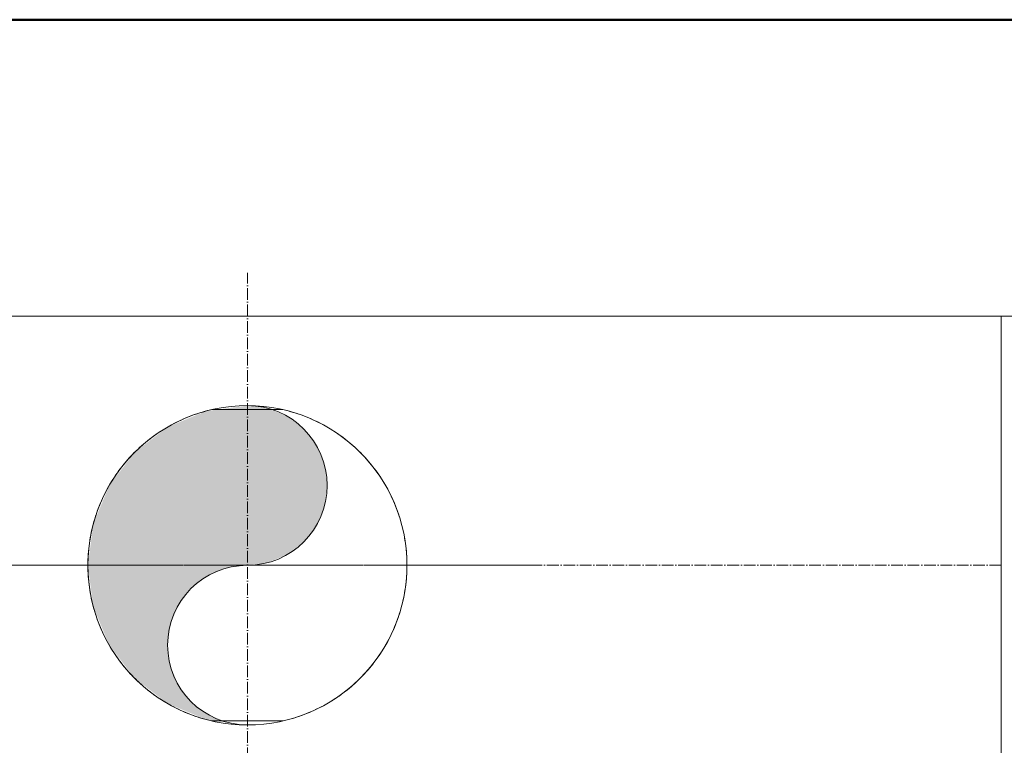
# Model space of a CAD drawing. Header units: metres. Extents: x -54598 to 1827199, y -329446 to -256744.
# Tile 27 of 256: x 14346 to 17715, y -290376 to -287895. Entities that reach past the tile are written whole.
import ezdxf

# ---------------------------------------------------------------- set-up
doc = ezdxf.new("R2010")
doc.units = ezdxf.units.M
doc.linetypes.add('ADSK_Осевая', pattern=[14, 10, -2, 0, -2])
for name, color, linetype, lineweight in [('A-WALL', 113, 'Continuous', 20), ('P-PIPE', 7, 'Continuous', 20), ('P-PIPE-CNTR', 7, 'ADSK_Осевая', 20)]:
    doc.layers.add(name, color=color, linetype=linetype, lineweight=lineweight)

# ---------------------------------------------------------------- blocks, each defined once
blk = doc.blocks.new('ADSK_СтальСварка_Заглушка_ГОСТ17379-2001 - Исполнение 2-669850-Разрез 1')
at = {"layer": 'P-PIPE', "color": 1}
for p, q in [((-26545.24, 670.47), (-26582.74, 670.47)), ((-26582.74, 457.47), (-26582.74, 457.47)), ((-26582.74, 457.47), (-26582.74, 457.47)), ((-26582.74, 244.47), (-26545.24, 244.47))]:
    blk.add_line(p, q, dxfattribs=at)
at = {"layer": 'P-PIPE', "color": 1, "flags": 128}
for points in [[(-26545.24, 670.47), (-26537.66, 669.67), (-26530.21, 667.31), (-26522.79, 663.34), (-26515.34, 657.65), (-26501.18, 641.51), (-26487.36, 617.23), (-26474.72, 583.57), (-26464.61, 540.21), (-26458.67, 488.45), (-26457.74, 457.47)], [(-26545.24, 244.47), (-26537.66, 245.27), (-26530.21, 247.63), (-26522.79, 251.6), (-26515.34, 257.29), (-26501.18, 273.43), (-26487.36, 297.71), (-26474.72, 331.37), (-26464.61, 374.73), (-26458.67, 426.49), (-26457.74, 457.47)]]:
    blk.add_lwpolyline(points, dxfattribs=at)
blk = doc.blocks.new('ADSK_СтальСварка_Врезка - Врезка стальная-685677-Разрез 1')
at = {"layer": 'P-PIPE', "color": 1}
for start, end in [(0, 180), (0, 180), (180, 0), (180, 360)]:
    blk.add_arc((-27379.88, 3200), 136.5, start, end, dxfattribs=at)
blk = doc.blocks.new('fasdfasf')
at = {"layer": 'P-PIPE'}
blk.add_hatch(color=7, dxfattribs=at).paths.add_polyline_path([(259102.27, 97120.61), (259085.81, 97127.43), (259071.68, 97138.28), (259060.83, 97152.41), (259054.01, 97168.87), (259051.69, 97186.54), (259054.01, 97204.2), (259060.83, 97220.66), (259071.68, 97234.8), (259085.81, 97245.64), (259102.27, 97252.46), (259137.6, 97257.11), (259154.06, 97263.93), (259168.2, 97274.78), (259179.04, 97288.91), (259185.86, 97305.37), (259188.19, 97323.04), (259185.86, 97340.7), (259179.04, 97357.16), (259168.2, 97371.3), (259154.06, 97382.14), (259137.6, 97388.96), (259119.94, 97391.29), (259084.61, 97386.64), (259051.69, 97373), (259023.42, 97351.31), (259001.72, 97323.04), (258988.09, 97290.12), (258983.44, 97254.79), (258988.09, 97219.46), (259001.72, 97186.54), (259023.42, 97158.27), (259051.69, 97136.57), (259084.61, 97122.94)])
at = {"layer": 'A-WALL', "lineweight": 50}
blk.add_lwpolyline([(257515.15, 97721.22), (262068.14, 97721.22), (262068.14, 94054.79), (257515.15, 94054.79)], close=True, dxfattribs=at)
at = {"layer": 'P-PIPE', "color": 1}
for p, q in [((259764.94, 97467.82), (258474.94, 97467.82)), ((259764.94, 97467.82), (259764.94, 97041.82)), ((259150.38, 97387.85), (259089.49, 97387.85)), ((259150.64, 97121.78), (259089.24, 97121.78))]:
    blk.add_line(p, q, dxfattribs=at)
for centre, radius, start, end in [((259119.94, 97254.79), 136.5, 0, 180), ((259119.94, 97323.04), 68.25, 270, 90), ((259119.94, 97254.79), 136.5, 180, 0), ((259119.94, 97186.54), 68.25, 90, 270)]:
    blk.add_arc(centre, radius, start, end, dxfattribs=at)
for points, knots in [([(259089.49, 97387.85), (259083.4, 97386.46), (259074.49, 97383.75), (259063.21, 97379.05), (259055.07, 97375), (259047.27, 97370.45), (259039.82, 97365.42), (259032.74, 97359.93), (259023.8, 97352.01), (259013.62, 97341.03), (259003.15, 97326.23), (258994.61, 97309.93), (258988.26, 97292.36), (258984.32, 97273.82), (258983.44, 97261.15), (258983.44, 97254.79)], [-1, -1, -1, -1, -0.9, -0.85, -0.8, -0.75, -0.7, -0.65, -0.6, -0.5, -0.4, -0.3, -0.2, -0.1, 0, 0, 0, 0]), ([(259150.38, 97387.85), (259156.47, 97386.46), (259168.35, 97382.85), (259182.2, 97376.52), (259192.6, 97370.45), (259200.05, 97365.42), (259207.13, 97359.93), (259216.07, 97352.01), (259226.25, 97341.03), (259236.72, 97326.23), (259245.26, 97309.93), (259251.61, 97292.36), (259255.55, 97273.82), (259256.44, 97261.15), (259256.44, 97254.79)], [0, 0, 0, 0, 0.1, 0.2, 0.25, 0.3, 0.35, 0.4, 0.5, 0.6, 0.7, 0.8, 0.9, 1, 1, 1, 1]), ([(259089.24, 97121.78), (259083.16, 97123.19), (259071.3, 97126.8), (259057.48, 97133.15), (259047.11, 97139.22), (259039.68, 97144.26), (259032.61, 97149.75), (259023.7, 97157.66), (259013.55, 97168.64), (259003.1, 97183.43), (258994.58, 97199.71), (258988.25, 97217.26), (258984.32, 97235.78), (258983.44, 97248.43), (258983.44, 97254.79)], [0, 0, 0, 0, 0.1, 0.2, 0.25, 0.3, 0.35, 0.4, 0.5, 0.6, 0.7, 0.8, 0.9, 1, 1, 1, 1]), ([(259150.64, 97121.78), (259156.71, 97123.19), (259165.61, 97125.9), (259176.86, 97130.61), (259184.98, 97134.67), (259192.77, 97139.22), (259200.2, 97144.26), (259207.26, 97149.75), (259216.17, 97157.66), (259226.32, 97168.64), (259236.78, 97183.43), (259245.29, 97199.71), (259251.62, 97217.26), (259255.55, 97235.78), (259256.44, 97248.43), (259256.44, 97254.79)], [-1, -1, -1, -1, -0.9, -0.85, -0.8, -0.75, -0.7, -0.65, -0.6, -0.5, -0.4, -0.3, -0.2, -0.1, 0, 0, 0, 0])]:
    blk.add_open_spline(points, degree=3, knots=knots, dxfattribs=at)
at = {"layer": 'P-PIPE-CNTR', "color": 1}
for p, q in [((259119.94, 97004.79), (259119.94, 97504.79)), ((259764.94, 97254.82), (258474.94, 97254.82)), ((259764.94, 97254.82), (258474.94, 97254.82)), ((258869.94, 97254.79), (259369.94, 97254.79))]:
    blk.add_line(p, q, dxfattribs=at)
at = {"layer": 'P-PIPE', "color": 1}
for name, p in [('ADSK_СтальСварка_Заглушка_ГОСТ17379-2001 - Исполнение 2-669850-Разрез 1', (286347.67, 96797.35)), ('ADSK_СтальСварка_Врезка - Врезка стальная-685677-Разрез 1', (286499.82, 94054.79))]:
    blk.add_blockref(name, p, dxfattribs=at)

msp = doc.modelspace()

# ---------------------------------------------------------------- block references
at = {"color": 5, "lineweight": 30, "xscale": 4, "yscale": 4, "zscale": 4}
msp.add_blockref('fasdfasf', (-1021354.9, -678779.5), dxfattribs=at)

doc.saveas('drawing.dxf')
